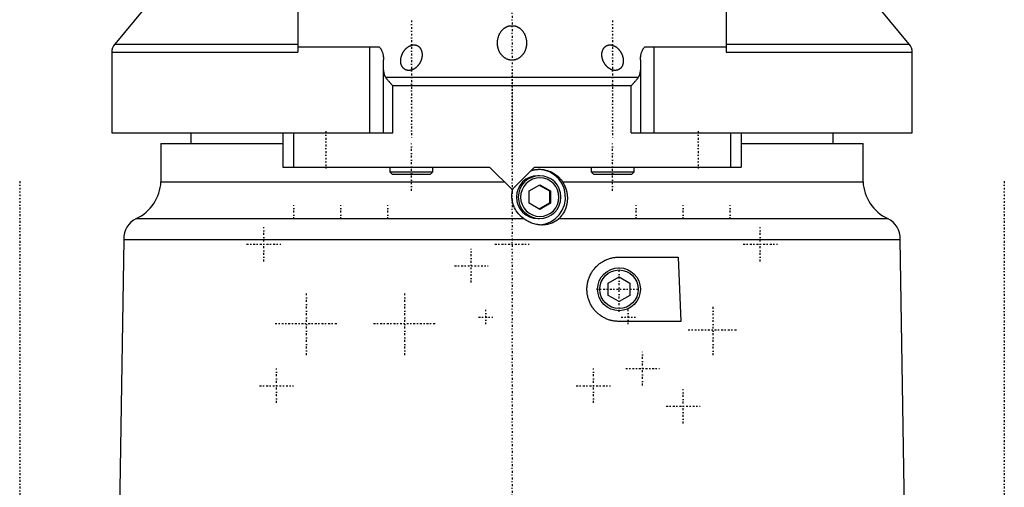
# Model space of a CAD drawing. Extents: x -128 to 128, y -5 to 816.
# Tile 2 of 11: x -115 to 115, y 116 to 225. Entities that reach past the tile are written whole.
import ezdxf

# ---------------------------------------------------------------- set-up
doc = ezdxf.new("R2010")
doc.units = 0
doc.linetypes.add('CENTER', pattern=[1.5, 0.45, -0.5, 0.05, -0.5])
doc.layers.add('AM_0', color=7, linetype='CONTINUOUS')
doc.layers.add('AM_7', color=7, linetype='CENTER')

msp = doc.modelspace()

# ---------------------------------------------------------------- linework, layer by layer
at = {"layer": 'AM_0', "color": 7, "linetype": 'CONTINUOUS'}
for p, q in [((50, 330), (50, 217.82)), ((-50, 279.8), (-50, 217.82)), ((-51.86, 269), (-92.81, 219.73)), ((92.81, 219.73), (62.5, 256.2)), ((-0.58, 224), (0.58, 224)), ((-92.81, 219.73), (-50, 219.73)), ((-30.96, 219), (-50, 219)), ((-33.22, 199), (-33.22, 219)), ((50, 219), (30.96, 219)), ((33.22, 199), (33.22, 219)), ((50, 219.73), (92.81, 219.73)), ((-93.5, 217.82), (-93.5, 199)), ((-93.5, 217.82), (-50, 217.82)), ((50, 217.82), (93.5, 217.82)), ((93.5, 199), (93.5, 217.82)), ((-30, 199), (-30, 216.05)), ((30, 216.05), (30, 199)), ((29.5, 211.93), (-29.5, 211.93)), ((-27.83, 199), (-27.83, 210)), ((27.83, 210), (-27.83, 210)), ((27.83, 199), (27.83, 210)), ((-93.5, 199), (-27.83, 199)), ((-75, 199), (-75, 196.5)), ((-53.5, 199), (-53.5, 191)), ((-51.03, 199), (-51.03, 191)), ((27.83, 199), (93.5, 199)), ((51.03, 199), (51.03, 191)), ((53.5, 199), (53.5, 191)), ((75, 196.5), (75, 199)), ((-82, 196.5), (-82, 187.6)), ((-82, 196.5), (-53.5, 196.5)), ((53.5, 196.5), (82, 196.5)), ((82, 187.6), (82, 196.5)), ((-53.5, 191), (-5.25, 191)), ((-28.5, 191), (-28.5, 189.9)), ((-18.5, 189.9), (-18.5, 191)), ((0, 185.75), (-5.25, 191)), ((5.25, 191), (0, 185.75)), ((5.25, 191), (53.5, 191)), ((18.5, 191), (18.5, 189.9)), ((28.5, 189.9), (28.5, 191)), ((-28.5, 189.9), (-28, 189.4)), ((-28.5, 189.9), (-18.5, 189.9)), ((-28, 189.4), (-19, 189.4)), ((-19, 189.4), (-18.5, 189.9)), ((6.44, 189), (6.01, 189)), ((18.5, 189.9), (19, 189.4)), ((18.5, 189.9), (28.5, 189.9)), ((19, 189.4), (28, 189.4)), ((28, 189.4), (28.5, 189.9)), ((-82, 187.6), (-1.85, 187.6)), ((3.99, 185.44), (6.48, 186.89)), ((6.37, 186.82), (8.74, 185.44)), ((6.48, 186.89), (8.98, 185.44)), ((11.79, 187.6), (82, 187.6)), ((3.99, 182.56), (3.99, 185.44)), ((8.74, 185.44), (8.74, 182.56)), ((8.74, 185.44), (8.98, 185.44)), ((8.98, 185.44), (8.98, 182.56)), ((6.48, 181.11), (3.99, 182.56)), ((8.74, 182.56), (6.37, 181.18)), ((8.98, 182.56), (6.48, 181.11)), ((8.74, 182.56), (8.98, 182.56)), ((-87.75, 179), (2.71, 179)), ((6.01, 179), (6.44, 179)), ((10.99, 179), (87.75, 179)), ((-90.65, 174.12), (-93.35, 14)), ((-90.65, 174.12), (90.65, 174.12)), ((93.35, 14), (90.65, 174.12)), ((25, 170), (38.81, 170)), ((38.81, 170), (39.4, 155)), ((22.5, 163.94), (25, 165.39)), ((22.5, 161.06), (22.5, 163.94)), ((25, 165.39), (27.5, 163.94)), ((27.5, 163.94), (27.5, 161.06)), ((25, 159.61), (22.5, 161.06)), ((27.5, 161.06), (25, 159.61)), ((39.4, 155), (25, 155))]:
    msp.add_line(p, q, dxfattribs=at)
for points in [[(6.01, 189), (5.04, 188.9), (4.11, 188.62), (3.25, 188.16), (2.49, 187.54), (1.87, 186.78), (1.41, 185.91), (1.13, 184.98), (1.03, 184), (1.13, 183.02), (1.41, 182.09), (1.87, 181.22), (2.49, 180.46), (3.25, 179.84), (4.11, 179.38), (5.04, 179.1), (6.01, 179)], [(6.51, 177.52), (7.8, 177.75), (9.01, 178.24), (10.11, 178.96), (11.03, 179.89), (11.75, 180.98), (12.24, 182.2), (12.47, 183.49), (12.44, 184.8), (12.15, 186.08), (11.61, 187.28), (10.84, 188.34), (9.87, 189.22), (8.74, 189.89), (7.51, 190.32), (6.21, 190.5)]]:
    msp.add_lwpolyline(points, dxfattribs=at)
for points in [[(6.44, 179), (7.42, 179.1), (8.35, 179.38), (9.21, 179.84), (9.97, 180.46), (10.59, 181.22), (11.05, 182.09), (11.33, 183.02), (11.43, 184), (11.33, 184.98), (11.05, 185.91), (10.59, 186.78), (9.97, 187.54), (9.21, 188.16), (8.35, 188.62), (7.42, 188.9), (6.44, 189), (5.47, 188.9), (4.54, 188.62), (3.67, 188.16), (2.92, 187.54), (2.3, 186.78), (1.84, 185.91), (1.56, 184.98), (1.46, 184), (1.56, 183.02), (1.84, 182.09), (2.3, 181.22), (2.92, 180.46), (3.67, 179.84), (4.54, 179.38), (5.47, 179.1)], [(6.48, 188.5), (5.61, 188.41), (4.77, 188.16), (3.99, 187.74), (3.31, 187.18), (2.75, 186.5), (2.34, 185.72), (2.08, 184.88), (2, 184), (2.08, 183.12), (2.34, 182.28), (2.75, 181.5), (3.31, 180.82), (3.99, 180.26), (4.77, 179.84), (5.61, 179.59), (6.48, 179.5), (7.36, 179.59), (8.2, 179.84), (8.98, 180.26), (9.66, 180.82), (10.21, 181.5), (10.63, 182.28), (10.88, 183.12), (10.97, 184), (10.88, 184.88), (10.63, 185.72), (10.21, 186.5), (9.66, 187.18), (8.98, 187.74), (8.2, 188.16), (7.36, 188.41)]]:
    msp.add_lwpolyline(points, close=True, dxfattribs=at)
for points in [[(-3.4, 219.94, 0), (-3.4, 220.07, 0), (-3.38, 220.34, 0), (-3.35, 220.6, 0), (-3.33, 220.74, 0), (-3.31, 220.87, 0), (-3.25, 221.15, 0), (-3.17, 221.42, 0), (-3.07, 221.69, 0), (-2.96, 221.95, 0), (-2.83, 222.21, 0), (-2.75, 222.34, 0), (-2.68, 222.46, 0), (-2.51, 222.7, 0), (-2.4, 222.84, 0), (-2.37, 222.87, 0), (-2.34, 222.91, 0), (-2.33, 222.93, 0), (-2.31, 222.95, 0), (-2.28, 222.99, 0), (-2.24, 223.02, 0), (-2.21, 223.06, 0), (-2.18, 223.09, 0), (-2.14, 223.13, 0), (-2.13, 223.14, 0), (-2.11, 223.16, 0), (-2.07, 223.2, 0), (-2.03, 223.23, 0), (-2, 223.26, 0), (-1.96, 223.3, 0), (-1.92, 223.33, 0), (-1.9, 223.35, 0), (-1.88, 223.36, 0), (-1.84, 223.4, 0), (-1.8, 223.43, 0), (-1.75, 223.46, 0), (-1.71, 223.49, 0), (-1.67, 223.52, 0), (-1.65, 223.54, 0), (-1.62, 223.55, 0), (-1.58, 223.58, 0), (-1.53, 223.61, 0), (-1.51, 223.63, 0), (-1.48, 223.64, 0), (-1.44, 223.67, 0), (-1.39, 223.69, 0), (-1.37, 223.71, 0), (-1.34, 223.72, 0), (-1.29, 223.75, 0), (-1.24, 223.77, 0), (-1.19, 223.8, 0), (-1.14, 223.82, 0), (-1.09, 223.84, 0), (-1.06, 223.85, 0), (-1.04, 223.86, 0), (-0.98, 223.88, 0), (-0.93, 223.9, 0), (-0.88, 223.92, 0), (-0.82, 223.94, 0), (-0.77, 223.95, 0), (-0.74, 223.96, 0), (-0.71, 223.97, 0), (-0.66, 223.98, 0), (-0.6, 223.99, 0), (-0.58, 224, 0)], [(0.58, 224, 0), (0.6, 223.99, 0), (0.66, 223.98, 0), (0.71, 223.97, 0), (0.74, 223.96, 0), (0.77, 223.95, 0), (0.82, 223.94, 0), (0.88, 223.92, 0), (0.93, 223.9, 0), (0.98, 223.88, 0), (1.04, 223.86, 0), (1.06, 223.85, 0), (1.09, 223.84, 0), (1.14, 223.82, 0), (1.19, 223.8, 0), (1.24, 223.77, 0), (1.29, 223.75, 0), (1.34, 223.72, 0), (1.37, 223.71, 0), (1.39, 223.69, 0), (1.44, 223.67, 0), (1.48, 223.64, 0), (1.51, 223.63, 0), (1.53, 223.61, 0), (1.58, 223.58, 0), (1.62, 223.55, 0), (1.65, 223.54, 0), (1.67, 223.52, 0), (1.71, 223.49, 0), (1.75, 223.46, 0), (1.8, 223.43, 0), (1.84, 223.4, 0), (1.88, 223.36, 0), (1.9, 223.35, 0), (1.92, 223.33, 0), (1.96, 223.3, 0), (2, 223.26, 0), (2.03, 223.23, 0), (2.07, 223.2, 0), (2.11, 223.16, 0), (2.13, 223.14, 0), (2.14, 223.13, 0), (2.18, 223.09, 0), (2.21, 223.06, 0), (2.24, 223.02, 0), (2.28, 222.99, 0), (2.31, 222.95, 0), (2.33, 222.93, 0), (2.34, 222.91, 0), (2.37, 222.87, 0), (2.4, 222.84, 0), (2.51, 222.7, 0), (2.68, 222.46, 0), (2.75, 222.34, 0), (2.83, 222.21, 0), (2.96, 221.95, 0), (3.07, 221.69, 0), (3.17, 221.42, 0), (3.25, 221.15, 0), (3.31, 220.87, 0), (3.33, 220.74, 0), (3.35, 220.6, 0), (3.38, 220.34, 0), (3.4, 220.07, 0), (3.4, 219.94, 0)], [(-30.96, 219, 0), (-30.9, 218.93, 0), (-30.79, 218.79, 0), (-30.69, 218.65, 0), (-30.65, 218.58, 0), (-30.6, 218.51, 0), (-30.52, 218.36, 0), (-30.45, 218.21, 0), (-30.38, 218.05, 0), (-30.31, 217.89, 0), (-30.25, 217.73, 0), (-30.23, 217.65, 0), (-30.2, 217.56, 0), (-30.16, 217.39, 0), (-30.12, 217.22, 0), (-30.08, 217.05, 0), (-30.06, 216.87, 0), (-30.03, 216.69, 0), (-30.02, 216.6, 0), (-30.02, 216.51, 0), (-30.01, 216.32, 0), (-30, 216.14, 0), (-30, 216.05, 0)], [(-25.91, 216.59, 0), (-25.9, 216.63, 0), (-25.89, 216.69, 0), (-25.87, 216.75, 0), (-25.86, 216.78, 0), (-25.85, 216.82, 0), (-25.83, 216.88, 0), (-25.81, 216.94, 0), (-25.79, 217.01, 0), (-25.77, 217.07, 0), (-25.74, 217.14, 0), (-25.73, 217.17, 0), (-25.72, 217.2, 0), (-25.69, 217.27, 0), (-25.66, 217.34, 0), (-25.64, 217.4, 0), (-25.61, 217.47, 0), (-25.57, 217.53, 0), (-25.56, 217.56, 0), (-25.54, 217.6, 0), (-25.51, 217.66, 0), (-25.47, 217.73, 0), (-25.45, 217.76, 0), (-25.43, 217.79, 0), (-25.4, 217.85, 0), (-25.36, 217.92, 0), (-25.34, 217.95, 0), (-25.32, 217.98, 0), (-25.28, 218.04, 0), (-25.23, 218.11, 0), (-25.19, 218.17, 0), (-25.14, 218.23, 0), (-25.1, 218.29, 0), (-25.07, 218.32, 0), (-25.05, 218.35, 0), (-25, 218.41, 0), (-24.95, 218.46, 0), (-24.9, 218.52, 0), (-24.85, 218.58, 0), (-24.79, 218.63, 0), (-24.77, 218.66, 0), (-24.74, 218.68, 0), (-24.68, 218.74, 0), (-24.63, 218.79, 0), (-24.57, 218.84, 0), (-24.51, 218.89, 0), (-24.45, 218.94, 0), (-24.42, 218.96, 0), (-24.39, 218.98, 0), (-24.32, 219.03, 0), (-24.25, 219.08, 0), (-24.18, 219.12, 0), (-24.11, 219.17, 0), (-24.04, 219.21, 0), (-24, 219.23, 0), (-23.97, 219.25, 0), (-23.89, 219.29, 0), (-23.81, 219.32, 0), (-23.74, 219.35, 0), (-23.66, 219.39, 0), (-23.58, 219.41, 0), (-23.54, 219.43, 0), (-23.5, 219.44, 0), (-23.42, 219.46, 0), (-23.34, 219.48, 0), (-23.3, 219.49, 0), (-23.26, 219.5, 0), (-23.18, 219.51, 0), (-23.09, 219.52, 0), (-23.05, 219.52, 0), (-23.01, 219.53, 0), (-22.93, 219.53, 0), (-22.86, 219.53, 0), (-22.78, 219.53, 0), (-22.7, 219.52, 0), (-22.62, 219.51, 0), (-22.59, 219.51, 0), (-22.55, 219.5, 0), (-22.47, 219.48, 0), (-22.4, 219.46, 0), (-22.33, 219.44, 0), (-22.26, 219.42, 0), (-22.19, 219.39, 0), (-22.16, 219.37, 0), (-22.12, 219.36, 0), (-22.06, 219.33, 0), (-22, 219.29, 0), (-21.94, 219.25, 0), (-21.88, 219.21, 0), (-21.82, 219.17, 0), (-21.79, 219.15, 0), (-21.77, 219.13, 0), (-21.72, 219.08, 0), (-21.67, 219.04, 0), (-21.62, 218.99, 0), (-21.58, 218.94, 0), (-21.53, 218.89, 0), (-21.51, 218.87, 0), (-21.49, 218.84, 0), (-21.46, 218.79, 0), (-21.42, 218.74, 0), (-21.39, 218.69, 0), (-21.35, 218.64, 0), (-21.32, 218.58, 0), (-21.31, 218.55, 0), (-21.29, 218.53, 0), (-21.26, 218.47, 0), (-21.24, 218.41, 0), (-21.22, 218.38, 0), (-21.21, 218.35, 0), (-21.19, 218.29, 0), (-21.16, 218.23, 0), (-21.15, 218.2, 0), (-21.14, 218.17, 0), (-21.12, 218.11, 0), (-21.11, 218.05, 0), (-21.09, 217.99, 0), (-21.07, 217.93, 0), (-21.06, 217.86, 0), (-21.05, 217.83, 0), (-21.05, 217.8, 0), (-21.04, 217.73, 0), (-21.03, 217.67, 0), (-21.02, 217.6, 0), (-21.01, 217.54, 0), (-21.01, 217.47, 0), (-21.01, 217.44, 0), (-21, 217.41, 0), (-21, 217.34, 0), (-21, 217.28, 0), (-21, 217.24, 0)], [(3.4, 219.94, 0), (3.4, 219.89, 0), (3.4, 219.8, 0), (3.39, 219.7, 0), (3.39, 219.65, 0), (3.39, 219.61, 0), (3.38, 219.51, 0), (3.37, 219.41, 0), (3.36, 219.31, 0), (3.34, 219.21, 0), (3.33, 219.11, 0), (3.32, 219.06, 0), (3.31, 219.01, 0), (3.29, 218.92, 0), (3.26, 218.82, 0), (3.24, 218.72, 0), (3.21, 218.62, 0), (3.18, 218.52, 0), (3.16, 218.47, 0), (3.15, 218.43, 0), (3.11, 218.33, 0), (3.08, 218.23, 0), (3.06, 218.19, 0), (3.04, 218.14, 0), (3, 218.05, 0), (2.95, 217.95, 0), (2.93, 217.91, 0), (2.9, 217.86, 0), (2.86, 217.77, 0), (2.81, 217.68, 0), (2.75, 217.59, 0), (2.7, 217.51, 0), (2.64, 217.42, 0), (2.61, 217.38, 0), (2.58, 217.34, 0), (2.52, 217.26, 0), (2.45, 217.18, 0), (2.39, 217.1, 0), (2.32, 217.02, 0), (2.25, 216.95, 0), (2.21, 216.91, 0), (2.17, 216.87, 0), (2.09, 216.8, 0), (2, 216.72, 0), (1.92, 216.65, 0), (1.83, 216.58, 0), (1.74, 216.52, 0), (1.69, 216.49, 0), (1.64, 216.46, 0), (1.54, 216.4, 0), (1.44, 216.34, 0), (1.33, 216.28, 0), (1.23, 216.23, 0), (1.12, 216.19, 0), (1.06, 216.17, 0), (1.01, 216.15, 0), (0.89, 216.11, 0), (0.78, 216.07, 0), (0.66, 216.05, 0), (0.54, 216.02, 0), (0.42, 216, 0), (0.36, 215.99, 0), (0.3, 215.99, 0), (0.18, 215.98, 0), (0.06, 215.97, 0), (0, 215.97, 0), (-0.06, 215.97, 0), (-0.18, 215.98, 0), (-0.3, 215.99, 0), (-0.36, 215.99, 0), (-0.42, 216, 0), (-0.54, 216.02, 0), (-0.66, 216.05, 0), (-0.78, 216.07, 0), (-0.89, 216.11, 0), (-1.01, 216.15, 0), (-1.06, 216.17, 0), (-1.12, 216.19, 0), (-1.23, 216.23, 0), (-1.33, 216.28, 0), (-1.44, 216.34, 0), (-1.54, 216.4, 0), (-1.64, 216.46, 0), (-1.69, 216.49, 0), (-1.74, 216.52, 0), (-1.83, 216.58, 0), (-1.92, 216.65, 0), (-2, 216.72, 0), (-2.09, 216.8, 0), (-2.17, 216.87, 0), (-2.21, 216.91, 0), (-2.25, 216.95, 0), (-2.32, 217.02, 0), (-2.39, 217.1, 0), (-2.45, 217.18, 0), (-2.52, 217.26, 0), (-2.58, 217.34, 0), (-2.61, 217.38, 0), (-2.64, 217.42, 0), (-2.7, 217.51, 0), (-2.75, 217.59, 0), (-2.81, 217.68, 0), (-2.86, 217.77, 0), (-2.9, 217.86, 0), (-2.93, 217.91, 0), (-2.95, 217.95, 0), (-3, 218.05, 0), (-3.04, 218.14, 0), (-3.06, 218.19, 0), (-3.08, 218.23, 0), (-3.11, 218.33, 0), (-3.15, 218.43, 0), (-3.16, 218.47, 0), (-3.18, 218.52, 0), (-3.21, 218.62, 0), (-3.24, 218.72, 0), (-3.26, 218.82, 0), (-3.29, 218.92, 0), (-3.31, 219.01, 0), (-3.32, 219.06, 0), (-3.33, 219.11, 0), (-3.34, 219.21, 0), (-3.36, 219.31, 0), (-3.37, 219.41, 0), (-3.38, 219.51, 0), (-3.39, 219.61, 0), (-3.39, 219.65, 0), (-3.39, 219.7, 0), (-3.4, 219.8, 0), (-3.4, 219.89, 0), (-3.4, 219.94, 0)], [(21, 217.24, 0), (21, 217.28, 0), (21, 217.35, 0), (21.01, 217.43, 0), (21.01, 217.46, 0), (21.01, 217.5, 0), (21.02, 217.57, 0), (21.02, 217.65, 0), (21.03, 217.72, 0), (21.05, 217.79, 0), (21.06, 217.86, 0), (21.07, 217.9, 0), (21.08, 217.93, 0), (21.09, 218, 0), (21.11, 218.07, 0), (21.13, 218.14, 0), (21.15, 218.21, 0), (21.18, 218.27, 0), (21.19, 218.31, 0), (21.2, 218.34, 0), (21.23, 218.41, 0), (21.26, 218.47, 0), (21.28, 218.5, 0), (21.29, 218.53, 0), (21.33, 218.59, 0), (21.36, 218.65, 0), (21.38, 218.68, 0), (21.4, 218.71, 0), (21.44, 218.77, 0), (21.48, 218.83, 0), (21.53, 218.88, 0), (21.57, 218.94, 0), (21.62, 218.99, 0), (21.65, 219.02, 0), (21.67, 219.04, 0), (21.73, 219.1, 0), (21.79, 219.14, 0), (21.85, 219.19, 0), (21.91, 219.24, 0), (21.98, 219.28, 0), (22.01, 219.3, 0), (22.05, 219.32, 0), (22.12, 219.36, 0), (22.19, 219.39, 0), (22.27, 219.42, 0), (22.35, 219.45, 0), (22.43, 219.47, 0), (22.47, 219.48, 0), (22.51, 219.49, 0), (22.6, 219.51, 0), (22.68, 219.52, 0), (22.77, 219.53, 0), (22.85, 219.53, 0), (22.94, 219.53, 0), (22.99, 219.53, 0), (23.03, 219.53, 0), (23.12, 219.52, 0), (23.21, 219.5, 0), (23.3, 219.49, 0), (23.39, 219.47, 0), (23.48, 219.44, 0), (23.53, 219.43, 0), (23.57, 219.42, 0), (23.66, 219.39, 0), (23.75, 219.35, 0), (23.79, 219.33, 0), (23.83, 219.31, 0), (23.92, 219.27, 0), (24, 219.23, 0), (24.04, 219.21, 0), (24.08, 219.18, 0), (24.16, 219.14, 0), (24.24, 219.09, 0), (24.32, 219.04, 0), (24.39, 218.98, 0), (24.46, 218.93, 0), (24.49, 218.9, 0), (24.53, 218.87, 0), (24.59, 218.82, 0), (24.66, 218.76, 0), (24.72, 218.7, 0), (24.78, 218.64, 0), (24.84, 218.58, 0), (24.87, 218.55, 0), (24.9, 218.52, 0), (24.95, 218.46, 0), (25.01, 218.39, 0), (25.06, 218.33, 0), (25.12, 218.26, 0), (25.17, 218.2, 0), (25.19, 218.16, 0), (25.22, 218.13, 0), (25.27, 218.06, 0), (25.31, 217.99, 0), (25.36, 217.92, 0), (25.4, 217.85, 0), (25.44, 217.78, 0), (25.46, 217.74, 0), (25.48, 217.7, 0), (25.52, 217.63, 0), (25.56, 217.56, 0), (25.6, 217.49, 0), (25.63, 217.41, 0), (25.66, 217.34, 0), (25.68, 217.31, 0), (25.69, 217.27, 0), (25.72, 217.2, 0), (25.75, 217.12, 0), (25.76, 217.09, 0), (25.78, 217.05, 0), (25.8, 216.98, 0), (25.82, 216.91, 0), (25.84, 216.87, 0), (25.85, 216.83, 0), (25.87, 216.76, 0), (25.88, 216.69, 0), (25.9, 216.62, 0), (25.92, 216.55, 0), (25.93, 216.48, 0), (25.94, 216.45, 0), (25.94, 216.41, 0), (25.96, 216.34, 0), (25.97, 216.27, 0), (25.98, 216.2, 0), (25.98, 216.12, 0), (25.99, 216.05, 0), (25.99, 216.02, 0), (25.99, 215.98, 0), (26, 215.91, 0), (26, 215.83, 0), (26, 215.8, 0)], [(30, 216.05, 0), (30, 216.14, 0), (30.01, 216.32, 0), (30.02, 216.51, 0), (30.02, 216.6, 0), (30.03, 216.69, 0), (30.06, 216.87, 0), (30.08, 217.05, 0), (30.12, 217.22, 0), (30.16, 217.39, 0), (30.2, 217.56, 0), (30.23, 217.65, 0), (30.25, 217.73, 0), (30.31, 217.89, 0), (30.38, 218.05, 0), (30.45, 218.21, 0), (30.52, 218.36, 0), (30.6, 218.51, 0), (30.65, 218.58, 0), (30.69, 218.65, 0), (30.79, 218.79, 0), (30.9, 218.93, 0), (30.96, 219, 0)], [(-21, 217.24, 0), (-21, 217.21, 0), (-21, 217.14, 0), (-21, 217.06, 0), (-21.01, 217.03, 0), (-21.01, 216.99, 0), (-21.02, 216.92, 0), (-21.02, 216.85, 0), (-21.03, 216.78, 0), (-21.04, 216.71, 0), (-21.05, 216.64, 0), (-21.06, 216.6, 0), (-21.07, 216.57, 0), (-21.08, 216.5, 0), (-21.09, 216.43, 0), (-21.11, 216.36, 0), (-21.13, 216.29, 0), (-21.15, 216.21, 0), (-21.16, 216.18, 0), (-21.17, 216.14, 0), (-21.2, 216.07, 0), (-21.22, 216, 0), (-21.23, 215.96, 0), (-21.25, 215.92, 0), (-21.27, 215.85, 0), (-21.3, 215.78, 0), (-21.32, 215.74, 0), (-21.34, 215.7, 0), (-21.37, 215.63, 0), (-21.4, 215.56, 0), (-21.44, 215.49, 0), (-21.48, 215.42, 0), (-21.52, 215.34, 0), (-21.54, 215.31, 0), (-21.56, 215.27, 0), (-21.6, 215.2, 0), (-21.64, 215.13, 0), (-21.69, 215.06, 0), (-21.74, 215, 0), (-21.78, 214.93, 0), (-21.81, 214.9, 0), (-21.83, 214.86, 0), (-21.89, 214.8, 0), (-21.94, 214.73, 0), (-21.99, 214.67, 0), (-22.05, 214.61, 0), (-22.1, 214.55, 0), (-22.13, 214.52, 0), (-22.16, 214.49, 0), (-22.22, 214.43, 0), (-22.28, 214.37, 0), (-22.34, 214.32, 0), (-22.41, 214.26, 0), (-22.48, 214.2, 0), (-22.51, 214.18, 0), (-22.55, 214.15, 0), (-22.62, 214.1, 0), (-22.7, 214.05, 0), (-22.77, 214, 0), (-22.85, 213.95, 0), (-22.93, 213.9, 0), (-22.97, 213.88, 0), (-23.01, 213.86, 0), (-23.09, 213.82, 0), (-23.18, 213.78, 0), (-23.22, 213.77, 0), (-23.26, 213.75, 0), (-23.35, 213.72, 0), (-23.44, 213.69, 0), (-23.48, 213.68, 0), (-23.52, 213.66, 0), (-23.61, 213.64, 0), (-23.7, 213.62, 0), (-23.79, 213.61, 0), (-23.88, 213.6, 0), (-23.97, 213.59, 0), (-24.01, 213.58, 0), (-24.05, 213.58, 0), (-24.14, 213.58, 0), (-24.23, 213.59, 0), (-24.31, 213.59, 0), (-24.4, 213.6, 0), (-24.48, 213.62, 0), (-24.52, 213.63, 0), (-24.56, 213.64, 0), (-24.64, 213.66, 0), (-24.72, 213.68, 0), (-24.79, 213.71, 0), (-24.87, 213.74, 0), (-24.94, 213.77, 0), (-24.97, 213.79, 0), (-25.01, 213.81, 0), (-25.07, 213.85, 0), (-25.14, 213.89, 0), (-25.2, 213.94, 0), (-25.26, 213.99, 0), (-25.31, 214.03, 0), (-25.34, 214.06, 0), (-25.37, 214.08, 0), (-25.42, 214.14, 0), (-25.47, 214.19, 0), (-25.51, 214.25, 0), (-25.56, 214.3, 0), (-25.6, 214.36, 0), (-25.62, 214.39, 0), (-25.63, 214.42, 0), (-25.67, 214.47, 0), (-25.7, 214.53, 0), (-25.72, 214.56, 0), (-25.73, 214.59, 0), (-25.76, 214.65, 0), (-25.79, 214.72, 0), (-25.81, 214.75, 0), (-25.82, 214.78, 0), (-25.84, 214.85, 0), (-25.87, 214.91, 0), (-25.89, 214.98, 0), (-25.91, 215.05, 0), (-25.92, 215.12, 0), (-25.93, 215.15, 0), (-25.94, 215.18, 0), (-25.95, 215.26, 0), (-25.96, 215.33, 0), (-25.97, 215.4, 0), (-25.98, 215.47, 0), (-25.99, 215.54, 0), (-25.99, 215.58, 0), (-25.99, 215.61, 0), (-26, 215.69, 0), (-26, 215.76, 0), (-26, 215.8, 0)], [(-26, 215.8, 0), (-26, 215.93, 0), (-25.98, 216.2, 0), (-25.93, 216.47, 0), (-25.91, 216.59, 0)], [(21.06, 216.59, 0), (21.04, 216.7, 0), (21.02, 216.92, 0), (21, 217.13, 0), (21, 217.24, 0)], [(26, 215.8, 0), (26, 215.76, 0), (26, 215.7, 0), (26, 215.63, 0), (25.99, 215.6, 0), (25.99, 215.56, 0), (25.99, 215.5, 0), (25.98, 215.43, 0), (25.97, 215.36, 0), (25.96, 215.3, 0), (25.95, 215.24, 0), (25.94, 215.2, 0), (25.94, 215.17, 0), (25.92, 215.11, 0), (25.91, 215.04, 0), (25.89, 214.98, 0), (25.87, 214.92, 0), (25.85, 214.86, 0), (25.84, 214.83, 0), (25.83, 214.8, 0), (25.8, 214.74, 0), (25.78, 214.68, 0), (25.76, 214.66, 0), (25.75, 214.63, 0), (25.72, 214.57, 0), (25.69, 214.52, 0), (25.68, 214.49, 0), (25.66, 214.46, 0), (25.63, 214.41, 0), (25.6, 214.36, 0), (25.56, 214.31, 0), (25.52, 214.25, 0), (25.48, 214.2, 0), (25.46, 214.18, 0), (25.43, 214.15, 0), (25.39, 214.11, 0), (25.34, 214.06, 0), (25.29, 214.01, 0), (25.24, 213.97, 0), (25.18, 213.93, 0), (25.15, 213.91, 0), (25.13, 213.89, 0), (25.07, 213.85, 0), (25.01, 213.81, 0), (24.94, 213.78, 0), (24.88, 213.75, 0), (24.81, 213.72, 0), (24.78, 213.7, 0), (24.74, 213.69, 0), (24.67, 213.67, 0), (24.6, 213.65, 0), (24.53, 213.63, 0), (24.45, 213.61, 0), (24.38, 213.6, 0), (24.34, 213.6, 0), (24.3, 213.59, 0), (24.22, 213.59, 0), (24.14, 213.58, 0), (24.06, 213.58, 0), (23.98, 213.59, 0), (23.9, 213.59, 0), (23.86, 213.6, 0), (23.82, 213.6, 0), (23.74, 213.61, 0), (23.66, 213.63, 0), (23.62, 213.64, 0), (23.58, 213.65, 0), (23.5, 213.67, 0), (23.42, 213.69, 0), (23.38, 213.71, 0), (23.34, 213.72, 0), (23.26, 213.75, 0), (23.18, 213.78, 0), (23.1, 213.82, 0), (23.03, 213.85, 0), (22.95, 213.89, 0), (22.92, 213.91, 0), (22.88, 213.93, 0), (22.81, 213.98, 0), (22.74, 214.02, 0), (22.67, 214.07, 0), (22.6, 214.11, 0), (22.53, 214.16, 0), (22.5, 214.19, 0), (22.47, 214.21, 0), (22.41, 214.26, 0), (22.35, 214.31, 0), (22.29, 214.37, 0), (22.23, 214.42, 0), (22.18, 214.47, 0), (22.15, 214.5, 0), (22.12, 214.53, 0), (22.07, 214.58, 0), (22.02, 214.64, 0), (21.97, 214.69, 0), (21.92, 214.75, 0), (21.87, 214.81, 0), (21.85, 214.84, 0), (21.83, 214.87, 0), (21.78, 214.93, 0), (21.74, 214.99, 0), (21.69, 215.06, 0), (21.65, 215.12, 0), (21.61, 215.18, 0), (21.59, 215.21, 0), (21.57, 215.25, 0), (21.54, 215.31, 0), (21.5, 215.38, 0), (21.48, 215.41, 0), (21.46, 215.44, 0), (21.43, 215.51, 0), (21.4, 215.57, 0), (21.38, 215.61, 0), (21.37, 215.64, 0), (21.33, 215.71, 0), (21.31, 215.77, 0), (21.28, 215.84, 0), (21.25, 215.91, 0), (21.23, 215.97, 0), (21.22, 216.01, 0), (21.21, 216.04, 0), (21.18, 216.11, 0), (21.16, 216.17, 0), (21.14, 216.24, 0), (21.13, 216.3, 0), (21.11, 216.37, 0), (21.1, 216.4, 0), (21.09, 216.44, 0), (21.08, 216.5, 0), (21.07, 216.56, 0), (21.06, 216.59, 0)], [(-30, 213.63, 0), (-30, 213.58, 0), (-30, 213.47, 0), (-29.99, 213.37, 0), (-29.99, 213.32, 0), (-29.98, 213.27, 0), (-29.97, 213.16, 0), (-29.96, 213.06, 0), (-29.94, 212.96, 0), (-29.92, 212.86, 0), (-29.89, 212.77, 0), (-29.88, 212.72, 0), (-29.87, 212.67, 0), (-29.84, 212.58, 0), (-29.8, 212.48, 0), (-29.77, 212.39, 0), (-29.73, 212.31, 0), (-29.68, 212.22, 0), (-29.66, 212.18, 0), (-29.64, 212.14, 0), (-29.59, 212.05, 0), (-29.53, 211.97, 0), (-29.5, 211.93, 0)], [(-29.5, 211.93, 0), (-29.47, 211.88, 0), (-29.4, 211.78, 0), (-29.32, 211.68, 0), (-29.28, 211.63, 0), (-29.24, 211.58, 0), (-29.16, 211.48, 0), (-29.07, 211.37, 0), (-28.98, 211.27, 0), (-28.89, 211.16, 0), (-28.8, 211.05, 0), (-28.75, 211, 0), (-28.71, 210.95, 0), (-28.61, 210.84, 0), (-28.51, 210.73, 0), (-28.41, 210.62, 0), (-28.31, 210.5, 0), (-28.2, 210.39, 0), (-28.15, 210.34, 0), (-28.1, 210.28, 0), (-27.99, 210.17, 0), (-27.88, 210.06, 0), (-27.83, 210, 0)], [(27.83, 210, 0), (27.88, 210.06, 0), (27.99, 210.17, 0), (28.1, 210.28, 0), (28.15, 210.34, 0), (28.2, 210.39, 0), (28.31, 210.5, 0), (28.41, 210.62, 0), (28.51, 210.73, 0), (28.61, 210.84, 0), (28.71, 210.95, 0), (28.75, 211, 0), (28.8, 211.05, 0), (28.89, 211.16, 0), (28.98, 211.27, 0), (29.07, 211.37, 0), (29.16, 211.48, 0), (29.24, 211.58, 0), (29.28, 211.63, 0), (29.32, 211.68, 0), (29.4, 211.78, 0), (29.47, 211.88, 0), (29.5, 211.93, 0)], [(29.5, 211.93, 0), (29.53, 211.97, 0), (29.59, 212.05, 0), (29.64, 212.14, 0), (29.66, 212.18, 0), (29.68, 212.22, 0), (29.73, 212.31, 0), (29.77, 212.39, 0), (29.8, 212.48, 0), (29.84, 212.58, 0), (29.87, 212.67, 0), (29.88, 212.72, 0), (29.89, 212.77, 0), (29.92, 212.86, 0), (29.94, 212.96, 0), (29.96, 213.06, 0), (29.97, 213.16, 0), (29.98, 213.27, 0), (29.99, 213.32, 0), (29.99, 213.37, 0), (30, 213.47, 0), (30, 213.58, 0), (30, 213.63, 0)], [(4.45, 190.2, 0), (4.5, 190.21, 0), (4.61, 190.25, 0), (4.72, 190.28, 0), (4.77, 190.29, 0), (4.83, 190.3, 0), (4.94, 190.33, 0), (5.04, 190.36, 0), (5.15, 190.38, 0), (5.26, 190.4, 0), (5.37, 190.42, 0), (5.43, 190.43, 0), (5.48, 190.43, 0), (5.59, 190.45, 0), (5.7, 190.46, 0), (5.81, 190.47, 0), (5.92, 190.48, 0), (6.03, 190.49, 0), (6.08, 190.49, 0), (6.14, 190.49, 0), (6.24, 190.5, 0), (6.35, 190.5, 0), (6.41, 190.5, 0)], [(6.41, 190.5, 0), (6.58, 190.5, 0), (6.92, 190.48, 0), (7.27, 190.44, 0), (7.45, 190.42, 0), (7.62, 190.38, 0), (7.97, 190.31, 0), (8.32, 190.21, 0), (8.66, 190.09, 0), (8.99, 189.96, 0), (9.32, 189.8, 0), (9.48, 189.72, 0), (9.64, 189.63, 0), (9.94, 189.44, 0), (10.23, 189.24, 0), (10.51, 189.02, 0), (10.77, 188.79, 0), (11.02, 188.55, 0), (11.14, 188.43, 0), (11.25, 188.3, 0), (11.48, 188.03, 0), (11.69, 187.75, 0), (11.79, 187.6, 0)], [(11.79, 187.6, 0), (11.82, 187.55, 0), (11.87, 187.46, 0), (11.93, 187.37, 0), (11.96, 187.33, 0), (11.99, 187.28, 0), (12.04, 187.19, 0), (12.09, 187.09, 0), (12.14, 187, 0), (12.19, 186.9, 0), (12.24, 186.81, 0), (12.26, 186.76, 0), (12.28, 186.71, 0), (12.33, 186.62, 0), (12.37, 186.52, 0), (12.41, 186.42, 0), (12.45, 186.32, 0), (12.49, 186.22, 0), (12.51, 186.17, 0), (12.53, 186.12, 0), (12.56, 186.02, 0), (12.59, 185.92, 0), (12.61, 185.87, 0), (12.63, 185.82, 0), (12.66, 185.72, 0), (12.69, 185.62, 0), (12.7, 185.57, 0), (12.71, 185.51, 0), (12.74, 185.41, 0), (12.76, 185.31, 0), (12.78, 185.21, 0), (12.8, 185.11, 0), (12.82, 185.01, 0), (12.83, 184.96, 0), (12.84, 184.91, 0), (12.86, 184.8, 0), (12.87, 184.7, 0), (12.88, 184.6, 0), (12.9, 184.5, 0), (12.91, 184.4, 0), (12.91, 184.35, 0), (12.91, 184.3, 0), (12.92, 184.21, 0), (12.93, 184.11, 0), (12.93, 184.01, 0), (12.93, 183.91, 0), (12.94, 183.81, 0), (12.94, 183.76, 0), (12.94, 183.72, 0), (12.93, 183.62, 0), (12.93, 183.52, 0), (12.93, 183.43, 0), (12.92, 183.33, 0), (12.92, 183.24, 0), (12.91, 183.19, 0), (12.91, 183.14, 0), (12.9, 183.05, 0), (12.89, 182.96, 0), (12.88, 182.87, 0), (12.87, 182.78, 0), (12.85, 182.69, 0), (12.85, 182.65, 0), (12.84, 182.6, 0), (12.82, 182.51, 0), (12.81, 182.43, 0), (12.8, 182.38, 0), (12.79, 182.34, 0), (12.77, 182.25, 0), (12.75, 182.17, 0), (12.74, 182.13, 0), (12.73, 182.09, 0), (12.71, 182, 0), (12.69, 181.92, 0), (12.67, 181.84, 0), (12.64, 181.76, 0), (12.62, 181.68, 0), (12.61, 181.64, 0), (12.59, 181.6, 0), (12.57, 181.52, 0), (12.54, 181.45, 0), (12.51, 181.37, 0), (12.49, 181.29, 0), (12.46, 181.22, 0), (12.44, 181.18, 0), (12.43, 181.15, 0), (12.4, 181.07, 0), (12.37, 181, 0), (12.25, 180.76, 0), (12.05, 180.37, 0), (11.82, 180.01, 0), (11.71, 179.84, 0), (11.59, 179.68, 0), (11.35, 179.39, 0), (11.11, 179.12, 0), (10.99, 179, 0)], [(2.71, 179, 0), (2.57, 179.1, 0), (2.29, 179.33, 0), (2.02, 179.57, 0), (1.88, 179.7, 0), (1.75, 179.84, 0), (1.49, 180.13, 0), (1.25, 180.44, 0), (1.01, 180.77, 0), (0.8, 181.12, 0), (0.6, 181.5, 0), (0.51, 181.7, 0), (0.42, 181.9, 0), (0.33, 182.14, 0), (0.3, 182.21, 0), (0.28, 182.29, 0), (0.27, 182.32, 0), (0.26, 182.36, 0), (0.23, 182.43, 0), (0.21, 182.5, 0), (0.19, 182.58, 0), (0.17, 182.65, 0), (0.15, 182.73, 0), (0.14, 182.76, 0), (0.13, 182.8, 0), (0.12, 182.88, 0), (0.1, 182.95, 0), (0.08, 183.03, 0), (0.07, 183.11, 0), (0.05, 183.19, 0), (0.05, 183.23, 0), (0.04, 183.27, 0), (0.03, 183.34, 0), (0.02, 183.42, 0), (0.01, 183.5, 0), (0, 183.58, 0), (-0.01, 183.67, 0), (-0.01, 183.71, 0), (-0.01, 183.75, 0), (-0.02, 183.83, 0), (-0.02, 183.91, 0), (-0.03, 183.99, 0), (-0.03, 184.08, 0), (-0.03, 184.16, 0), (-0.03, 184.2, 0), (-0.03, 184.24, 0), (-0.03, 184.33, 0), (-0.03, 184.41, 0), (-0.03, 184.45, 0), (-0.03, 184.49, 0), (-0.02, 184.58, 0), (-0.02, 184.66, 0), (-0.01, 184.7, 0), (-0.01, 184.75, 0), (0, 184.83, 0), (0.01, 184.92, 0), (0.02, 185, 0), (0.03, 185.09, 0), (0.04, 185.17, 0), (0.05, 185.21, 0), (0.06, 185.26, 0), (0.07, 185.34, 0), (0.09, 185.43, 0), (0.11, 185.51, 0), (0.13, 185.6, 0), (0.15, 185.68, 0), (0.16, 185.73, 0), (0.17, 185.77, 0), (0.19, 185.85, 0), (0.22, 185.94, 0), (0.23, 185.98, 0)], [(7, 177.5, 0), (6.86, 177.5, 0), (6.57, 177.51, 0), (6.28, 177.54, 0), (6.14, 177.56, 0), (6, 177.58, 0), (5.72, 177.63, 0), (5.44, 177.69, 0), (5.17, 177.76, 0), (4.9, 177.84, 0), (4.64, 177.93, 0), (4.51, 177.98, 0), (4.39, 178.03, 0), (4.15, 178.14, 0), (3.92, 178.25, 0), (3.7, 178.37, 0), (3.57, 178.44, 0), (3.54, 178.46, 0), (3.5, 178.48, 0), (3.49, 178.49, 0), (3.47, 178.5, 0), (3.43, 178.52, 0), (3.4, 178.54, 0), (3.37, 178.56, 0), (3.34, 178.58, 0), (3.3, 178.6, 0), (3.29, 178.61, 0), (3.27, 178.62, 0), (3.24, 178.64, 0), (3.21, 178.66, 0), (3.19, 178.67, 0), (3.18, 178.68, 0), (3.15, 178.69, 0), (3.12, 178.71, 0), (3.1, 178.72, 0), (3.09, 178.73, 0), (3.06, 178.75, 0), (3.03, 178.77, 0), (3, 178.79, 0), (2.97, 178.81, 0), (2.95, 178.83, 0), (2.93, 178.84, 0), (2.92, 178.85, 0), (2.89, 178.87, 0), (2.87, 178.88, 0), (2.84, 178.9, 0), (2.82, 178.92, 0), (2.79, 178.94, 0), (2.78, 178.95, 0), (2.77, 178.96, 0), (2.74, 178.97, 0), (2.72, 178.99, 0), (2.71, 179, 0)], [(10.99, 179, 0), (10.98, 178.99, 0), (10.96, 178.97, 0), (10.94, 178.96, 0), (10.93, 178.95, 0), (10.92, 178.94, 0), (10.9, 178.92, 0), (10.88, 178.9, 0), (10.86, 178.88, 0), (10.84, 178.86, 0), (10.82, 178.85, 0), (10.81, 178.84, 0), (10.8, 178.83, 0), (10.78, 178.81, 0), (10.75, 178.79, 0), (10.73, 178.77, 0), (10.71, 178.75, 0), (10.68, 178.73, 0), (10.67, 178.72, 0), (10.66, 178.71, 0), (10.63, 178.69, 0), (10.61, 178.67, 0), (10.59, 178.66, 0), (10.58, 178.65, 0), (10.55, 178.63, 0), (10.53, 178.61, 0), (10.51, 178.6, 0), (10.5, 178.59, 0), (10.47, 178.57, 0), (10.44, 178.55, 0), (10.41, 178.53, 0), (10.39, 178.51, 0), (10.36, 178.49, 0), (10.34, 178.48, 0), (10.33, 178.47, 0), (10.3, 178.45, 0), (10.27, 178.43, 0), (10.16, 178.36, 0), (9.96, 178.25, 0), (9.75, 178.14, 0), (9.52, 178.03, 0), (9.4, 177.98, 0), (9.28, 177.93, 0), (9.04, 177.84, 0), (8.79, 177.76, 0), (8.52, 177.69, 0), (8.26, 177.62, 0), (7.98, 177.58, 0), (7.84, 177.56, 0), (7.71, 177.54, 0), (7.43, 177.51, 0), (7.14, 177.5, 0), (7, 177.5, 0)], [(25, 155, 0), (24.9, 155, 0), (24.69, 155.01, 0), (24.48, 155.02, 0), (24.38, 155.03, 0), (24.27, 155.04, 0), (24.06, 155.06, 0), (23.85, 155.09, 0), (23.64, 155.12, 0), (23.43, 155.17, 0), (23.21, 155.22, 0), (23.11, 155.24, 0), (23, 155.27, 0), (22.79, 155.33, 0), (22.58, 155.4, 0), (22.38, 155.47, 0), (22.17, 155.55, 0), (21.97, 155.64, 0), (21.87, 155.68, 0), (21.77, 155.73, 0), (21.57, 155.83, 0), (21.38, 155.93, 0), (21.28, 155.99, 0), (21.19, 156.04, 0), (21, 156.16, 0), (20.82, 156.28, 0), (20.72, 156.34, 0), (20.64, 156.4, 0), (20.46, 156.53, 0), (20.29, 156.66, 0), (20.12, 156.8, 0), (19.96, 156.94, 0), (19.81, 157.09, 0), (19.73, 157.16, 0), (19.66, 157.23, 0), (19.51, 157.39, 0), (19.37, 157.55, 0), (19.23, 157.71, 0), (19.09, 157.88, 0), (18.96, 158.06, 0), (18.89, 158.14, 0), (18.83, 158.23, 0), (18.71, 158.42, 0), (18.59, 158.61, 0), (18.48, 158.8, 0), (18.37, 159, 0), (18.27, 159.2, 0), (18.22, 159.3, 0), (18.17, 159.4, 0), (18.08, 159.61, 0), (18, 159.81, 0), (17.92, 160.03, 0), (17.85, 160.24, 0), (17.78, 160.45, 0), (17.75, 160.56, 0), (17.73, 160.67, 0), (17.68, 160.89, 0), (17.63, 161.11, 0), (17.59, 161.32, 0), (17.56, 161.54, 0), (17.54, 161.76, 0), (17.53, 161.87, 0), (17.52, 161.98, 0), (17.51, 162.19, 0), (17.5, 162.41, 0), (17.5, 162.51, 0), (17.5, 162.62, 0), (17.51, 162.83, 0), (17.52, 163.05, 0), (17.53, 163.16, 0), (17.54, 163.27, 0), (17.57, 163.49, 0), (17.6, 163.7, 0), (17.64, 163.92, 0), (17.68, 164.14, 0), (17.73, 164.36, 0), (17.76, 164.47, 0), (17.79, 164.57, 0), (17.86, 164.79, 0), (17.93, 165, 0), (18.01, 165.21, 0), (18.09, 165.42, 0), (18.18, 165.63, 0), (18.23, 165.73, 0), (18.28, 165.83, 0), (18.38, 166.03, 0), (18.49, 166.22, 0), (18.6, 166.41, 0), (18.72, 166.6, 0), (18.84, 166.78, 0), (18.91, 166.87, 0), (18.97, 166.96, 0), (19.1, 167.14, 0), (19.24, 167.3, 0), (19.38, 167.47, 0), (19.52, 167.62, 0), (19.67, 167.78, 0), (19.74, 167.85, 0), (19.82, 167.92, 0), (19.98, 168.07, 0), (20.14, 168.21, 0), (20.3, 168.35, 0), (20.47, 168.48, 0), (20.65, 168.61, 0), (20.74, 168.67, 0), (20.83, 168.73, 0), (21.01, 168.85, 0), (21.2, 168.96, 0), (21.29, 169.02, 0), (21.39, 169.07, 0), (21.58, 169.18, 0), (21.78, 169.27, 0), (21.88, 169.32, 0), (21.98, 169.36, 0), (22.18, 169.45, 0), (22.39, 169.53, 0), (22.59, 169.6, 0), (22.8, 169.67, 0), (23.01, 169.73, 0), (23.11, 169.76, 0), (23.22, 169.79, 0), (23.43, 169.83, 0), (23.64, 169.88, 0), (23.85, 169.91, 0), (24.06, 169.94, 0), (24.27, 169.96, 0), (24.38, 169.97, 0), (24.48, 169.98, 0), (24.69, 169.99, 0), (24.9, 170, 0), (25, 170, 0)]]:
    msp.add_polyline3d(points, dxfattribs=at)
for radius in [5, 4.5]:
    msp.add_circle((25, 162.5), radius, dxfattribs=at)
for centre, radius, start, end in [((-90.5, 217.82), 3, 140.2697, 180), ((90.5, 217.82), 3, 0, 39.7303), ((-91.99, 188.06), 10, 295.0846, 357.3817), ((91.99, 188.06), 10, 182.6183, 244.9154), ((-85.66, 174.46), 5, 114.6951, 183.8105), ((85.66, 174.46), 5, 356.1895, 65.3049)]:
    msp.add_arc(centre, radius, start, end, dxfattribs=at)
at = {"layer": 'AM_7', "color": 4, "linetype": 'CENTER'}
for p, q in [((0, 356.5), (0, 191.5)), ((-23.5, 225.25), (-23.5, 197.75)), ((23.5, 225.25), (23.5, 197.75)), ((0, 213.12), (0, -0.25)), ((-43.5, 199.4), (-43.5, 190.6)), ((43.5, 199.4), (43.5, 190.6)), ((-23.5, 185.5), (-23.5, 196.5)), ((23.5, 185.5), (23.5, 196.5)), ((-115, 187.75), (-115, -4.75)), ((115, 187.75), (115, -4.75)), ((-51, 178.85), (-51, 182.15)), ((-40, 178.85), (-40, 182.15)), ((-29, 178.85), (-29, 182.15)), ((29, 178.85), (29, 182.15)), ((40, 178.85), (40, 182.15)), ((51, 178.85), (51, 182.15)), ((-58, 169.01), (-58, 176.99)), ((58, 169.01), (58, 176.99)), ((-61.99, 173), (-54.01, 173)), ((-3.99, 173), (3.99, 173)), ((54.01, 173), (61.99, 173)), ((-9.5, 164.06), (-9.5, 171.94)), ((-13.44, 168), (-5.56, 168)), ((25, 157.25), (25, 167.75)), ((-48, 147.15), (-48, 161.85)), ((-25, 147.15), (-25, 161.85)), ((19.75, 162.5), (30.25, 162.5)), ((47, 147.12), (47, 158.88)), ((-6.15, 154.32), (-6.15, 157.68)), ((27.15, 154.32), (27.15, 157.68)), ((-55.35, 154.5), (-40.65, 154.5)), ((-32.35, 154.5), (-17.65, 154.5)), ((-7.83, 156), (-4.47, 156)), ((25.47, 156), (28.83, 156)), ((41.12, 153), (52.88, 153)), ((30.5, 140.06), (30.5, 147.94)), ((-55, 136.01), (-55, 143.99)), ((19, 136.01), (19, 143.99)), ((26.56, 144), (34.44, 144)), ((-58.99, 140), (-51.01, 140)), ((15.01, 140), (22.99, 140)), ((40, 131.21), (40, 139.19)), ((36.01, 135.2), (43.99, 135.2))]:
    msp.add_line(p, q, dxfattribs=at)

doc.saveas('drawing.dxf')
